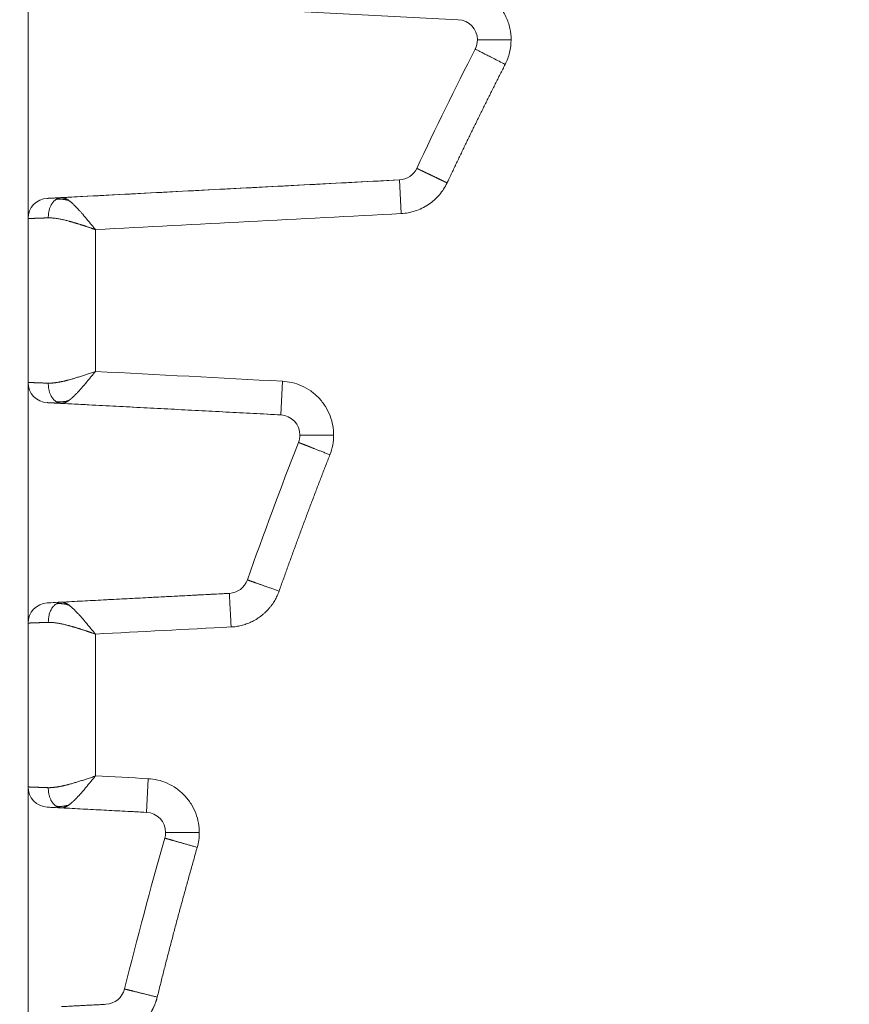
# Model space of a CAD drawing. Header units: millimetres. Extents: x 51337 to 61814, y -21781 to -12277.
# Tile 219 of 256: x 59190 to 59202, y -20698 to -20684. Entities that reach past the tile are written whole.
import ezdxf

# ---------------------------------------------------------------- set-up
doc = ezdxf.new("R2010")
doc.units = ezdxf.units.MM
doc.header["$LTSCALE"] = 0.3175
doc.layers.add('1轮廓实线层', color=7, linetype='Continuous', lineweight=18)

msp = doc.modelspace()

# ---------------------------------------------------------------- linework, layer by layer
at = {"layer": '1轮廓实线层'}
for p, q in [((59190.29339, -20683.19195), (59190.29339, -20686.76133)), ((59190.78779, -20683.50255), (59196.67742, -20683.81122)), ((59195.80549, -20686.18776), (59190.78934, -20686.45065)), ((59195.80549, -20686.18776), (59195.83166, -20686.68708)), ((59190.29339, -20686.76133), (59190.29339, -20689.19195)), ((59190.29339, -20686.76133), (59190.29339, -20689.19195)), ((59190.29339, -20689.19195), (59190.29339, -20692.76133)), ((59194.04364, -20689.67318), (59194.06981, -20689.17387)), ((59190.78779, -20689.50255), (59190.78576, -20689.50245)), ((59190.78779, -20689.50255), (59194.04364, -20689.67318)), ((59193.28031, -20692.3201), (59190.78934, -20692.45065)), ((59190.29339, -20692.76133), (59190.29339, -20695.19195)), ((59190.29339, -20692.76133), (59190.29339, -20695.19195)), ((59192.04988, -20695.5687), (59192.07605, -20695.06938)), ((59190.29339, -20695.19195), (59190.29339, -20698.76133)), ((59190.78779, -20695.50255), (59190.78576, -20695.50245)), ((59190.78779, -20695.50255), (59192.04988, -20695.5687))]:
    msp.add_line(p, q, dxfattribs=at)
for centre, radius, start, end in [((59255.29339, -20713.97664), 131, 111.4089979, 195.2952895), ((59255.29339, -20711.55409), 126, 112.9992146, 195.2952895), ((59255.29339, -20712.0386), 120, 105.6266319, 195.8396374), ((59255.29339, -20713.97664), 116, 122.4304845, 196.1062633), ((59255.29339, -20713.97664), 116, 122.4304845, 195.8396374), ((59255.29339, -20713.97664), 110.66987, 122.4304845, 205.6561683), ((59196.66172, -20684.1108), 0.3, 359.999995, 87), ((59196.66172, -20684.1108), 0.3, 0, 87), ((59196.66172, -20684.1108), 0.3, 333.006559, 359.999995), ((59196.66172, -20684.1108), 0.3, 333.006584, 0), ((59255.29339, -20713.97664), 65.5, 153.0065839, 154.7305098), ((59255.29339, -20713.97664), 65.5, 153.0065838, 154.7305098), ((59195.78979, -20685.88818), 0.3, 273, 334.730511), ((59195.78979, -20685.88818), 0.3, 273, 334.73051), ((59190.59339, -20686.76133), 0.3, 93, 180), ((59190.59339, -20689.19195), 0.3, 180, 267), ((59194.02794, -20689.97277), 0.3, 0.000035, 87), ((59194.02794, -20689.97277), 0.3, 0, 87), ((59255.29339, -20713.97664), 65.5, 158.6046986, 160.5077261), ((59255.29339, -20713.97664), 65.5, 158.6046986, 160.5077261), ((59194.02794, -20689.97277), 0.3, 338.604699, 0.000035), ((59194.02794, -20689.97277), 0.3, 338.604699, 0), ((59193.26461, -20692.02051), 0.3, 273, 340.507726), ((59193.26461, -20692.02051), 0.3, 273, 340.507726), ((59190.59339, -20692.76133), 0.3, 93, 180), ((59190.59339, -20695.19195), 0.3, 180, 267), ((59192.03418, -20695.86828), 0.3, 0.000024, 87), ((59192.03418, -20695.86828), 0.3, 0, 87), ((59255.29339, -20713.97664), 65.5, 164.0258881, 166.0523154), ((59255.29339, -20713.97664), 65.5, 164.0258881, 166.0523154), ((59192.03418, -20695.86828), 0.3, 344.025888, 0.000024), ((59192.03418, -20695.86828), 0.3, 344.025888, 0), ((59191.43342, -20698.11648), 0.3, 273.000001, 346.052315), ((59191.43342, -20698.11648), 0.3, 273, 346.052315)]:
    msp.add_arc(centre, radius, start, end, dxfattribs=at)
for points, degree, knots in [([(59197.46176, -20684.1108), (59197.46175, -20684.0556), (59197.45599, -20683.99808), (59197.43066, -20683.88215), (59197.41108, -20683.82377), (59197.35757, -20683.71117), (59197.32364, -20683.65698), (59197.24337, -20683.55784), (59197.19705, -20683.51293), (59197.14659, -20683.47449)], 3, [0, 0, 0, 0, 0.25, 0.25, 0.5, 0.5, 0.75, 0.75, 1, 1, 1, 1]), ([(59197.37453, -20684.47399), (59197.40279, -20684.41852), (59197.4249, -20684.35894), (59197.45438, -20684.23618), (59197.46175, -20684.17306), (59197.46176, -20684.1108)], 3, [0, 0, 0, 0, 0.5, 0.5, 1, 1, 1, 1]), ([(59196.92908, -20684.24695), (59196.92919, -20684.2471), (59196.93247, -20684.24872), (59196.94476, -20684.25498), (59196.95401, -20684.2597), (59196.97745, -20684.27164), (59196.99162, -20684.27886), (59197.02339, -20684.29505), (59197.04098, -20684.30401), (59197.07806, -20684.32291), (59197.09895, -20684.33355), (59197.14513, -20684.35708), (59197.17043, -20684.36998), (59197.22455, -20684.39755), (59197.25337, -20684.41224), (59197.31296, -20684.44261), (59197.34374, -20684.45829), (59197.37453, -20684.47399)], 3, [0, 0, 0, 0, 0.12138858, 0.12138858, 0.2469045, 0.2469045, 0.37242041, 0.37242041, 0.49793633, 0.49793633, 0.62345225, 0.62345225, 0.74896817, 0.74896817, 0.87448408, 0.87448408, 1, 1, 1, 1]), ([(59196.5119, -20686.2325), (59196.51015, -20686.23164), (59196.50663, -20686.22991), (59196.50132, -20686.22731), (59196.49596, -20686.22469), (59196.49055, -20686.22204), (59196.48509, -20686.21938), (59196.47958, -20686.21669), (59196.47403, -20686.21398), (59196.46844, -20686.21126), (59196.4628, -20686.20851), (59196.45712, -20686.20575), (59196.4514, -20686.20297), (59196.44564, -20686.20017), (59196.43985, -20686.19736), (59196.43402, -20686.19453), (59196.42817, -20686.19169), (59196.42228, -20686.18884), (59196.41636, -20686.18598), (59196.41042, -20686.1831), (59196.40446, -20686.18022), (59196.39847, -20686.17733), (59196.39247, -20686.17443), (59196.38645, -20686.17152), (59196.38042, -20686.16861), (59196.37437, -20686.1657), (59196.36832, -20686.16278), (59196.36226, -20686.15986), (59196.3562, -20686.15694), (59196.35013, -20686.15403), (59196.34407, -20686.15111), (59196.33801, -20686.1482), (59196.33197, -20686.1453), (59196.32593, -20686.1424), (59196.3199, -20686.1395), (59196.31389, -20686.13662), (59196.3079, -20686.13375), (59196.30194, -20686.13089), (59196.29599, -20686.12804), (59196.29008, -20686.12521), (59196.28419, -20686.12239), (59196.27834, -20686.11959), (59196.27252, -20686.11681), (59196.26675, -20686.11404), (59196.26101, -20686.1113), (59196.25532, -20686.10858), (59196.24968, -20686.10589), (59196.24409, -20686.10322), (59196.23855, -20686.10057), (59196.23307, -20686.09795), (59196.22764, -20686.09536), (59196.22228, -20686.09281), (59196.21698, -20686.09028), (59196.21174, -20686.08778), (59196.20658, -20686.08532), (59196.20148, -20686.08289), (59196.19646, -20686.0805), (59196.19149, -20686.07813), (59196.18656, -20686.07578), (59196.18165, -20686.07344), (59196.17676, -20686.07112), (59196.1719, -20686.06881), (59196.16707, -20686.06651), (59196.16227, -20686.06423), (59196.15752, -20686.06197), (59196.15281, -20686.05973), (59196.14814, -20686.05752), (59196.14354, -20686.05533), (59196.13899, -20686.05317), (59196.13452, -20686.05104), (59196.13011, -20686.04895), (59196.12578, -20686.0469), (59196.12153, -20686.04488), (59196.11738, -20686.04291), (59196.11332, -20686.04098), (59196.10936, -20686.03911), (59196.10551, -20686.03728), (59196.10177, -20686.03551), (59196.09815, -20686.0338), (59196.09467, -20686.03214), (59196.09131, -20686.03056), (59196.0881, -20686.02903), (59196.08504, -20686.02758), (59196.08213, -20686.0262), (59196.07938, -20686.0249), (59196.0768, -20686.02368), (59196.07439, -20686.02254), (59196.07216, -20686.02148), (59196.07011, -20686.02051), (59196.06826, -20686.01964), (59196.06661, -20686.01886), (59196.06516, -20686.01817), (59196.06392, -20686.01758), (59196.0629, -20686.0171), (59196.06209, -20686.01672), (59196.06151, -20686.01644), (59196.06123, -20686.01631), (59196.06114, -20686.01627), (59196.06108, -20686.01624)], 3, [0, 0, 0, 0, 0.00748139, 0.01503691, 0.02266598, 0.03036803, 0.03814244, 0.04598853, 0.05390563, 0.06189302, 0.06994995, 0.07807561, 0.0862692, 0.09452984, 0.10285666, 0.11124872, 0.11970506, 0.12822468, 0.13680656, 0.14544962, 0.15415277, 0.16291486, 0.17173473, 0.18061117, 0.18954295, 0.19852878, 0.20756737, 0.21665738, 0.22579743, 0.23498614, 0.24422205, 0.25350373, 0.26282966, 0.27219834, 0.28160823, 0.29105774, 0.30054528, 0.31006923, 0.31962795, 0.32921977, 0.338843, 0.34849594, 0.35817687, 0.36788404, 0.37761571, 0.38737009, 0.39714542, 0.4069399, 0.41675174, 0.42657912, 0.43642022, 0.44627325, 0.45613636, 0.46600775, 0.47588559, 0.48576806, 0.49565336, 0.5055488, 0.51554756, 0.5256749, 0.53593139, 0.54631754, 0.55683381, 0.56748056, 0.57825812, 0.58916671, 0.60020648, 0.61137753, 0.62267983, 0.63411328, 0.6456777, 0.65737278, 0.66919815, 0.68115331, 0.69323764, 0.70545044, 0.71779088, 0.730258, 0.74285074, 0.75556791, 0.76840817, 0.78137008, 0.79445205, 0.80765237, 0.82096917, 0.83440047, 0.84794413, 0.86159788, 0.8753593, 0.88922583, 0.90319479, 0.91726333, 0.93142848, 0.94568712, 0.96003601, 0.97447176, 0.98899085, 1, 1, 1, 1]), ([(59195.83166, -20686.68707), (59195.86568, -20686.68529), (59195.9002, -20686.68129), (59195.96935, -20686.66855), (59196.00398, -20686.6598), (59196.07237, -20686.63746), (59196.10614, -20686.62387), (59196.1718, -20686.59202), (59196.20369, -20686.57376), (59196.26468, -20686.53302), (59196.29376, -20686.51055), (59196.34834, -20686.46207), (59196.37384, -20686.43607), (59196.42068, -20686.3814), (59196.44204, -20686.35274), (59196.48031, -20686.29368), (59196.49722, -20686.26329), (59196.5119, -20686.2325)], 3, [0, 0, 0, 0, 0.125, 0.125, 0.25, 0.25, 0.375, 0.375, 0.5, 0.5, 0.625, 0.625, 0.75, 0.75, 0.875, 0.875, 1, 1, 1, 1]), ([(59191.29339, -20686.92492), (59191.29037, -20686.92132), (59191.28433, -20686.91412), (59191.27527, -20686.90331), (59191.26622, -20686.8925), (59191.25718, -20686.88169), (59191.24815, -20686.87089), (59191.23913, -20686.86008), (59191.23012, -20686.84928), (59191.22114, -20686.83848), (59191.21218, -20686.8277), (59191.20324, -20686.81692), (59191.19433, -20686.80616), (59191.18546, -20686.7954), (59191.17661, -20686.78467), (59191.1678, -20686.77396), (59191.15904, -20686.76326), (59191.15031, -20686.7526), (59191.14098, -20686.74112), (59191.12904, -20686.72671), (59191.11259, -20686.70729), (59191.09053, -20686.68174), (59191.06294, -20686.65063), (59191.02997, -20686.61475), (59191.00265, -20686.58638), (59190.98244, -20686.56633), (59190.97078, -20686.55505), (59190.95918, -20686.54415), (59190.94766, -20686.53366), (59190.93622, -20686.52362), (59190.92486, -20686.51407), (59190.91359, -20686.50504), (59190.90242, -20686.49657), (59190.89135, -20686.4887), (59190.8804, -20686.48147), (59190.86956, -20686.4749), (59190.85884, -20686.46904), (59190.84825, -20686.46391), (59190.83779, -20686.45956), (59190.82746, -20686.45601), (59190.81729, -20686.4533), (59190.80726, -20686.45148), (59190.79737, -20686.45051), (59190.791, -20686.45066), (59190.78779, -20686.45073)], 3, [0, 0, 0, 0, 0.01526771, 0.03054237, 0.0458256, 0.06111908, 0.07642451, 0.09174366, 0.10707835, 0.12243044, 0.13780203, 0.15319539, 0.16861289, 0.18405698, 0.19953018, 0.21503506, 0.23057429, 0.2461505, 0.26176564, 0.28104107, 0.31046889, 0.35014983, 0.40024958, 0.46115316, 0.53353676, 0.55641564, 0.57943353, 0.60259569, 0.62590559, 0.6493631, 0.67297008, 0.69673108, 0.72065346, 0.74474781, 0.76902923, 0.79351629, 0.8182305, 0.84319635, 0.86844125, 0.89399532, 0.91989131, 0.9461648, 0.97285407, 1, 1, 1, 1]), ([(59190.59353, -20686.75032), (59190.58963, -20686.75046), (59190.58184, -20686.75075), (59190.5704, -20686.75117), (59190.55917, -20686.75158), (59190.54816, -20686.75198), (59190.53738, -20686.75237), (59190.52681, -20686.75276), (59190.51648, -20686.75314), (59190.50636, -20686.7535), (59190.49648, -20686.75386), (59190.48683, -20686.75422), (59190.4774, -20686.75456), (59190.46821, -20686.75489), (59190.45925, -20686.75522), (59190.45053, -20686.75554), (59190.44203, -20686.75585), (59190.43378, -20686.75615), (59190.42576, -20686.75644), (59190.41797, -20686.75672), (59190.41042, -20686.757), (59190.40311, -20686.75726), (59190.39604, -20686.75752), (59190.3892, -20686.75777), (59190.38261, -20686.75801), (59190.37625, -20686.75825), (59190.37013, -20686.75847), (59190.36424, -20686.75869), (59190.3586, -20686.75889), (59190.3532, -20686.75909), (59190.34803, -20686.75928), (59190.3431, -20686.75947), (59190.33841, -20686.75964), (59190.33395, -20686.7598), (59190.32973, -20686.75996), (59190.32575, -20686.76011), (59190.322, -20686.76025), (59190.31849, -20686.76038), (59190.31521, -20686.7605), (59190.31216, -20686.76062), (59190.30935, -20686.76072), (59190.30677, -20686.76082), (59190.30442, -20686.76091), (59190.3023, -20686.76099), (59190.30041, -20686.76106), (59190.29874, -20686.76113), (59190.2973, -20686.76118), (59190.29609, -20686.76123), (59190.2951, -20686.76126), (59190.29433, -20686.76129), (59190.29379, -20686.76132), (59190.29354, -20686.76133), (59190.29344, -20686.76133), (59190.29338, -20686.76133)], 3, [0, 0, 0, 0, 0.02079045, 0.04153715, 0.06224009, 0.08289928, 0.10351473, 0.12408644, 0.14461441, 0.16509865, 0.18553916, 0.20593596, 0.22628903, 0.2465984, 0.26686405, 0.287086, 0.30726426, 0.32739882, 0.34748969, 0.36753688, 0.38754039, 0.40750022, 0.42741639, 0.44728889, 0.46711773, 0.48690292, 0.50664446, 0.52634236, 0.54599662, 0.56560724, 0.58517424, 0.60469761, 0.62417737, 0.64361351, 0.66300605, 0.68235498, 0.70166032, 0.72092207, 0.74014023, 0.75931482, 0.77844583, 0.79753327, 0.81657715, 0.83557747, 0.85453424, 0.87344747, 0.89231715, 0.91114331, 0.92992593, 0.94866504, 0.96736062, 0.9860127, 1, 1, 1, 1]), ([(59191.29339, -20686.92492), (59191.28843, -20686.92315), (59191.27856, -20686.91961), (59191.26376, -20686.91437), (59191.24903, -20686.90919), (59191.23436, -20686.90409), (59191.21976, -20686.89905), (59191.20524, -20686.89409), (59191.19079, -20686.88919), (59191.17642, -20686.88436), (59191.16212, -20686.8796), (59191.14792, -20686.87492), (59191.1338, -20686.8703), (59191.11976, -20686.86575), (59191.10582, -20686.86127), (59191.09197, -20686.85686), (59191.07822, -20686.85251), (59191.06457, -20686.84824), (59191.05101, -20686.84404), (59191.03756, -20686.83991), (59191.02421, -20686.83584), (59191.01097, -20686.83185), (59190.99783, -20686.82792), (59190.98481, -20686.82407), (59190.97189, -20686.82028), (59190.95909, -20686.81656), (59190.94641, -20686.81291), (59190.93384, -20686.80934), (59190.92139, -20686.80583), (59190.90905, -20686.80239), (59190.89182, -20686.79762), (59190.86986, -20686.79175), (59190.8434, -20686.78512), (59190.81753, -20686.77906), (59190.79227, -20686.77358), (59190.76761, -20686.76868), (59190.74359, -20686.76435), (59190.72019, -20686.7606), (59190.69744, -20686.75743), (59190.67534, -20686.75483), (59190.65389, -20686.75281), (59190.6331, -20686.75138), (59190.61295, -20686.75048), (59190.59998, -20686.75037), (59190.59353, -20686.75032)], 3, [0, 0, 0, 0, 0.01975926, 0.03942234, 0.05898941, 0.07846064, 0.09783622, 0.11711631, 0.13630111, 0.1553908, 0.17438556, 0.19328559, 0.21209108, 0.23080222, 0.24941922, 0.26794228, 0.2863716, 0.30470739, 0.32294987, 0.34109924, 0.35915573, 0.37711956, 0.39499095, 0.41277013, 0.43045735, 0.44805282, 0.46555679, 0.4829695, 0.50029121, 0.51752216, 0.53466261, 0.57285755, 0.61060887, 0.64792749, 0.68482471, 0.72131223, 0.75740215, 0.79310694, 0.82843954, 0.86341324, 0.89804178, 0.93233932, 0.9663204, 1, 1, 1, 1]), ([(59190.59353, -20689.20296), (59190.59701, -20689.20295), (59190.60397, -20689.20292), (59190.61464, -20689.20266), (59190.62548, -20689.20224), (59190.63652, -20689.20165), (59190.64776, -20689.20089), (59190.65919, -20689.19996), (59190.67081, -20689.19886), (59190.68263, -20689.19759), (59190.69463, -20689.19615), (59190.70683, -20689.19455), (59190.71922, -20689.19277), (59190.73179, -20689.19083), (59190.74455, -20689.18871), (59190.7575, -20689.18643), (59190.77063, -20689.18398), (59190.78395, -20689.18135), (59190.79745, -20689.17856), (59190.81112, -20689.1756), (59190.82498, -20689.17247), (59190.83901, -20689.16917), (59190.85321, -20689.1657), (59190.86759, -20689.16206), (59190.88213, -20689.15826), (59190.90032, -20689.15333), (59190.92231, -20689.14722), (59190.94825, -20689.13987), (59190.97468, -20689.13221), (59191.00161, -20689.12426), (59191.029, -20689.11601), (59191.05684, -20689.10746), (59191.08512, -20689.09862), (59191.11382, -20689.08947), (59191.14291, -20689.08003), (59191.17238, -20689.07029), (59191.20219, -20689.06026), (59191.23234, -20689.04992), (59191.26279, -20689.0393), (59191.28315, -20689.03202), (59191.29339, -20689.02836)], 3, [0, 0, 0, 0, 0.01820512, 0.03649684, 0.05487758, 0.07334972, 0.09191562, 0.1105776, 0.12933793, 0.14819888, 0.16716264, 0.18623139, 0.20540727, 0.22469239, 0.24408882, 0.26359858, 0.28322367, 0.30296607, 0.32282768, 0.34281042, 0.36291613, 0.38314664, 0.40350375, 0.42398921, 0.44460475, 0.46535206, 0.50094825, 0.53693522, 0.57331519, 0.61009031, 0.64726264, 0.6848342, 0.72280693, 0.76118271, 0.79996338, 0.8391507, 0.87874638, 0.9187521, 0.95916945, 1, 1, 1, 1]), ([(59190.9783, -20689.39079), (59190.97992, -20689.38924), (59190.98339, -20689.38588), (59190.98873, -20689.38066), (59190.99812, -20689.37139), (59191.01136, -20689.35799), (59191.02854, -20689.34006), (59191.0458, -20689.32158), (59191.06312, -20689.30258), (59191.08051, -20689.28309), (59191.09798, -20689.26313), (59191.1155, -20689.24275), (59191.13309, -20689.222), (59191.15074, -20689.20094), (59191.16844, -20689.17964), (59191.18618, -20689.15816), (59191.20397, -20689.13654), (59191.22179, -20689.11485), (59191.23964, -20689.09314), (59191.25752, -20689.07145), (59191.27542, -20689.04985), (59191.2874, -20689.03551), (59191.29339, -20689.02836)], 3, [0, 0, 0, 0, 0.01682143, 0.03601421, 0.05514879, 0.11318667, 0.17075137, 0.22785511, 0.28456306, 0.34094761, 0.39707679, 0.45299229, 0.50869728, 0.56418766, 0.619456, 0.67449988, 0.72932122, 0.78391993, 0.83829383, 0.89243691, 0.94634148, 1, 1, 1, 1]), ([(59190.29338, -20689.19195), (59190.29345, -20689.19196), (59190.29355, -20689.19196), (59190.29388, -20689.19197), (59190.29455, -20689.192), (59190.29549, -20689.19203), (59190.29671, -20689.19208), (59190.29821, -20689.19214), (59190.29998, -20689.19221), (59190.30203, -20689.19228), (59190.30436, -20689.19237), (59190.30698, -20689.19247), (59190.30988, -20689.19258), (59190.31306, -20689.1927), (59190.31653, -20689.19283), (59190.32028, -20689.19297), (59190.32433, -20689.19312), (59190.32866, -20689.19328), (59190.33328, -20689.19345), (59190.3382, -20689.19364), (59190.3434, -20689.19383), (59190.3489, -20689.19403), (59190.35469, -20689.19425), (59190.36077, -20689.19447), (59190.36715, -20689.1947), (59190.37382, -20689.19495), (59190.38078, -20689.1952), (59190.38803, -20689.19547), (59190.39558, -20689.19574), (59190.40342, -20689.19603), (59190.41155, -20689.19633), (59190.41997, -20689.19663), (59190.42869, -20689.19695), (59190.43769, -20689.19728), (59190.44698, -20689.19762), (59190.45657, -20689.19797), (59190.46643, -20689.19833), (59190.47659, -20689.1987), (59190.48703, -20689.19908), (59190.49775, -20689.19947), (59190.50876, -20689.19987), (59190.52004, -20689.20028), (59190.5316, -20689.2007), (59190.54344, -20689.20113), (59190.55555, -20689.20157), (59190.56794, -20689.20203), (59190.58057, -20689.20249), (59190.58921, -20689.20281), (59190.59353, -20689.20296)], 3, [0, 0, 0, 0, 0.01613645, 0.0368212, 0.05755942, 0.07835114, 0.09919634, 0.12009505, 0.14104726, 0.16205299, 0.18311225, 0.20422504, 0.22539137, 0.24661125, 0.26788469, 0.28921169, 0.31059226, 0.33202641, 0.35351415, 0.37505548, 0.39665041, 0.41829894, 0.4400011, 0.46175688, 0.48356628, 0.50542932, 0.52734601, 0.54931635, 0.57134034, 0.593418, 0.61554933, 0.63773434, 0.65997303, 0.68226542, 0.7046115, 0.72701129, 0.74946478, 0.771972, 0.79453294, 0.81714761, 0.83981601, 0.86253816, 0.88531406, 0.90814371, 0.93102713, 0.95396431, 0.97695526, 1, 1, 1, 1]), ([(59194.82803, -20689.97277), (59194.82803, -20689.92688), (59194.82405, -20689.87938), (59194.80678, -20689.78326), (59194.79347, -20689.73465), (59194.75689, -20689.63909), (59194.73363, -20689.59214), (59194.67762, -20689.50291), (59194.6449, -20689.46065), (59194.57165, -20689.38347), (59194.53115, -20689.34858), (59194.44497, -20689.288), (59194.39931, -20689.26232), (59194.30578, -20689.22081), (59194.25794, -20689.20498), (59194.16287, -20689.18272), (59194.11564, -20689.17627), (59194.06981, -20689.17387)], 3, [0, 0, 0, 0, 0.125, 0.125, 0.25, 0.25, 0.375, 0.375, 0.5, 0.5, 0.625, 0.625, 0.75, 0.75, 0.875, 0.875, 1, 1, 1, 1]), ([(59190.78779, -20689.50255), (59190.68888, -20689.49737), (59190.57816, -20689.49157), (59190.57773, -20689.49154)], 2, [0, 0, 0, 0.5026637, 1, 1, 1]), ([(59190.78779, -20689.50255), (59190.7893, -20689.50261), (59190.7923, -20689.50272), (59190.7969, -20689.50262), (59190.80153, -20689.50231), (59190.8062, -20689.50178), (59190.81091, -20689.50105), (59190.81566, -20689.50012), (59190.82045, -20689.49898), (59190.82527, -20689.49765), (59190.83013, -20689.49612), (59190.83502, -20689.49441), (59190.83995, -20689.49251), (59190.84491, -20689.49043), (59190.8499, -20689.48818), (59190.85493, -20689.48575), (59190.85998, -20689.48316), (59190.86507, -20689.4804), (59190.87019, -20689.47748), (59190.87533, -20689.4744), (59190.88051, -20689.47118), (59190.88571, -20689.4678), (59190.89094, -20689.46428), (59190.89619, -20689.46061), (59190.90147, -20689.45681), (59190.90677, -20689.45288), (59190.9121, -20689.44882), (59190.91745, -20689.44463), (59190.92282, -20689.44032), (59190.92822, -20689.4359), (59190.93363, -20689.43136), (59190.93906, -20689.42671), (59190.94452, -20689.42196), (59190.94999, -20689.41711), (59190.95548, -20689.41216), (59190.96098, -20689.40712), (59190.9665, -20689.402), (59190.97204, -20689.39678), (59190.97598, -20689.39302), (59190.97807, -20689.39102), (59190.9783, -20689.39079)], 3, [0, 0, 0, 0, 0.02991923, 0.05958057, 0.08899463, 0.11817172, 0.14712191, 0.17585492, 0.20438022, 0.23270692, 0.26084383, 0.28879945, 0.3165819, 0.34419901, 0.37165831, 0.39896706, 0.42613217, 0.45316023, 0.48005746, 0.50682976, 0.53348266, 0.56002138, 0.58645076, 0.61277533, 0.63899927, 0.66512628, 0.69115936, 0.71710108, 0.7429537, 0.76871911, 0.7943989, 0.81999432, 0.84550633, 0.87093557, 0.89628239, 0.92154687, 0.94672893, 0.97182966, 0.99685082, 1, 1, 1, 1]), ([(59194.77281, -20690.26461), (59194.79088, -20690.21853), (59194.8048, -20690.17036), (59194.82337, -20690.07222), (59194.82802, -20690.02228), (59194.82803, -20689.97277)], 3, [0, 0, 0, 0, 0.5, 0.5, 1, 1, 1, 1]), ([(59190.78779, -20692.45073), (59190.77566, -20692.45137), (59190.75069, -20692.45571), (59190.71291, -20692.47299), (59190.67706, -20692.50165), (59190.64559, -20692.54098), (59190.62059, -20692.58886), (59190.59762, -20692.65986), (59190.59261, -20692.71573), (59190.59353, -20692.75032)], 3, [0, 0, 0, 0, 0.12509682, 0.25020614, 0.37531547, 0.5004248, 0.62553413, 0.75064346, 1, 1, 1, 1]), ([(59191.29339, -20692.92492), (59191.29037, -20692.92132), (59191.28433, -20692.91412), (59191.27527, -20692.90331), (59191.26622, -20692.8925), (59191.25718, -20692.88169), (59191.24815, -20692.87089), (59191.23913, -20692.86008), (59191.23012, -20692.84928), (59191.22114, -20692.83848), (59191.21218, -20692.8277), (59191.20324, -20692.81692), (59191.19433, -20692.80616), (59191.18546, -20692.7954), (59191.17661, -20692.78467), (59191.1678, -20692.77396), (59191.15904, -20692.76326), (59191.15031, -20692.7526), (59191.14098, -20692.74112), (59191.12904, -20692.72671), (59191.11259, -20692.70729), (59191.09053, -20692.68174), (59191.06294, -20692.65063), (59191.02997, -20692.61475), (59191.00265, -20692.58638), (59190.98244, -20692.56633), (59190.97078, -20692.55505), (59190.95918, -20692.54415), (59190.94766, -20692.53366), (59190.93622, -20692.52362), (59190.92486, -20692.51407), (59190.91359, -20692.50504), (59190.90242, -20692.49657), (59190.89135, -20692.4887), (59190.8804, -20692.48147), (59190.86956, -20692.4749), (59190.85884, -20692.46904), (59190.84825, -20692.46391), (59190.83779, -20692.45956), (59190.82746, -20692.45601), (59190.81729, -20692.4533), (59190.80726, -20692.45148), (59190.79737, -20692.45051), (59190.791, -20692.45066), (59190.78779, -20692.45073)], 3, [0, 0, 0, 0, 0.01526771, 0.03054237, 0.0458256, 0.06111908, 0.07642451, 0.09174366, 0.10707835, 0.12243044, 0.13780203, 0.15319539, 0.16861289, 0.18405698, 0.19953018, 0.21503506, 0.23057429, 0.2461505, 0.26176564, 0.28104106, 0.31046887, 0.35014981, 0.40024956, 0.46115315, 0.53353676, 0.55641564, 0.57943353, 0.60259569, 0.6259056, 0.64936311, 0.67297009, 0.69673109, 0.72065347, 0.74474782, 0.76902924, 0.7935163, 0.81823051, 0.84319636, 0.86844126, 0.89399533, 0.91989132, 0.9461648, 0.97285408, 1, 1, 1, 1]), ([(59193.30648, -20692.81942), (59193.30477, -20692.78674), (59193.30306, -20692.75406), (59193.2997, -20692.68995), (59193.29805, -20692.65853), (59193.29489, -20692.59815), (59193.29337, -20692.56919), (59193.29052, -20692.51484), (59193.28919, -20692.48946), (59193.28677, -20692.44324), (59193.28568, -20692.42241), (59193.28377, -20692.3861), (59193.28296, -20692.37062), (59193.28165, -20692.34561), (59193.28115, -20692.33607), (59193.28049, -20692.32337), (59193.28031, -20692.32005), (59193.28032, -20692.32015)], 3, [0, 0, 0, 0, 0.12512807, 0.12512807, 0.25025614, 0.25025614, 0.37538422, 0.37538422, 0.50051229, 0.50051229, 0.62564036, 0.62564036, 0.75076843, 0.75076843, 0.8758965, 0.8758965, 1, 1, 1, 1]), ([(59190.59353, -20692.75032), (59190.58963, -20692.75046), (59190.58184, -20692.75075), (59190.5704, -20692.75117), (59190.55917, -20692.75158), (59190.54816, -20692.75198), (59190.53738, -20692.75237), (59190.52681, -20692.75276), (59190.51648, -20692.75314), (59190.50636, -20692.7535), (59190.49648, -20692.75386), (59190.48683, -20692.75422), (59190.4774, -20692.75456), (59190.46821, -20692.75489), (59190.45925, -20692.75522), (59190.45053, -20692.75554), (59190.44203, -20692.75585), (59190.43378, -20692.75615), (59190.42576, -20692.75644), (59190.41797, -20692.75672), (59190.41042, -20692.757), (59190.40311, -20692.75726), (59190.39604, -20692.75752), (59190.3892, -20692.75777), (59190.38261, -20692.75801), (59190.37625, -20692.75825), (59190.37013, -20692.75847), (59190.36424, -20692.75869), (59190.3586, -20692.75889), (59190.3532, -20692.75909), (59190.34803, -20692.75928), (59190.3431, -20692.75947), (59190.33841, -20692.75964), (59190.33395, -20692.7598), (59190.32973, -20692.75996), (59190.32575, -20692.76011), (59190.322, -20692.76025), (59190.31849, -20692.76038), (59190.31521, -20692.7605), (59190.31216, -20692.76062), (59190.30935, -20692.76072), (59190.30677, -20692.76082), (59190.30442, -20692.76091), (59190.3023, -20692.76099), (59190.30041, -20692.76106), (59190.29874, -20692.76113), (59190.2973, -20692.76118), (59190.29609, -20692.76123), (59190.2951, -20692.76126), (59190.29433, -20692.76129), (59190.29379, -20692.76132), (59190.29354, -20692.76133), (59190.29344, -20692.76133), (59190.29338, -20692.76133)], 3, [0, 0, 0, 0, 0.02079045, 0.04153715, 0.06224009, 0.08289928, 0.10351473, 0.12408644, 0.14461441, 0.16509865, 0.18553916, 0.20593596, 0.22628903, 0.2465984, 0.26686405, 0.287086, 0.30726426, 0.32739882, 0.34748969, 0.36753688, 0.38754039, 0.40750022, 0.42741639, 0.44728889, 0.46711773, 0.48690292, 0.50664446, 0.52634236, 0.54599662, 0.56560724, 0.58517424, 0.60469761, 0.62417737, 0.64361351, 0.66300605, 0.68235498, 0.70166032, 0.72092207, 0.74014023, 0.75931482, 0.77844583, 0.79753327, 0.81657715, 0.83557747, 0.85453424, 0.87344747, 0.89231715, 0.91114331, 0.92992593, 0.94866504, 0.96736062, 0.9860127, 1, 1, 1, 1]), ([(59191.29339, -20692.92492), (59191.28843, -20692.92315), (59191.27856, -20692.91961), (59191.26376, -20692.91437), (59191.24903, -20692.90919), (59191.23436, -20692.90409), (59191.21976, -20692.89905), (59191.20524, -20692.89409), (59191.19079, -20692.88919), (59191.17642, -20692.88436), (59191.16212, -20692.8796), (59191.14792, -20692.87492), (59191.1338, -20692.8703), (59191.11976, -20692.86575), (59191.10582, -20692.86127), (59191.09197, -20692.85686), (59191.07822, -20692.85251), (59191.06457, -20692.84824), (59191.05101, -20692.84404), (59191.03756, -20692.83991), (59191.02421, -20692.83584), (59191.01097, -20692.83185), (59190.99783, -20692.82792), (59190.98481, -20692.82407), (59190.97189, -20692.82028), (59190.95909, -20692.81656), (59190.94641, -20692.81291), (59190.93384, -20692.80934), (59190.92139, -20692.80583), (59190.90905, -20692.80239), (59190.89182, -20692.79762), (59190.86986, -20692.79175), (59190.8434, -20692.78512), (59190.81753, -20692.77906), (59190.79227, -20692.77358), (59190.76761, -20692.76868), (59190.74359, -20692.76435), (59190.72019, -20692.7606), (59190.69744, -20692.75743), (59190.67534, -20692.75483), (59190.65389, -20692.75281), (59190.6331, -20692.75138), (59190.61295, -20692.75048), (59190.59998, -20692.75037), (59190.59353, -20692.75032)], 3, [0, 0, 0, 0, 0.01975926, 0.03942234, 0.05898941, 0.07846064, 0.09783622, 0.11711631, 0.13630111, 0.1553908, 0.17438556, 0.19328559, 0.21209108, 0.23080222, 0.24941922, 0.26794228, 0.2863716, 0.30470739, 0.32294987, 0.34109924, 0.35915573, 0.37711956, 0.39499095, 0.41277013, 0.43045735, 0.44805282, 0.46555679, 0.4829695, 0.50029121, 0.51752216, 0.53466261, 0.57285755, 0.61060887, 0.64792749, 0.68482471, 0.72131223, 0.75740214, 0.79310694, 0.82843954, 0.86341324, 0.89804178, 0.93233932, 0.9663204, 1, 1, 1, 1]), ([(59190.59353, -20695.20296), (59190.59701, -20695.20295), (59190.60397, -20695.20292), (59190.61464, -20695.20266), (59190.62548, -20695.20224), (59190.63652, -20695.20165), (59190.64776, -20695.20089), (59190.65919, -20695.19996), (59190.67081, -20695.19886), (59190.68263, -20695.19759), (59190.69463, -20695.19615), (59190.70683, -20695.19455), (59190.71922, -20695.19277), (59190.73179, -20695.19083), (59190.74455, -20695.18871), (59190.7575, -20695.18643), (59190.77063, -20695.18398), (59190.78395, -20695.18135), (59190.79745, -20695.17856), (59190.81112, -20695.1756), (59190.82498, -20695.17247), (59190.83901, -20695.16917), (59190.85321, -20695.1657), (59190.86759, -20695.16206), (59190.88213, -20695.15826), (59190.90032, -20695.15333), (59190.92231, -20695.14722), (59190.94825, -20695.13987), (59190.97468, -20695.13221), (59191.00161, -20695.12426), (59191.029, -20695.11601), (59191.05684, -20695.10746), (59191.08512, -20695.09862), (59191.11382, -20695.08947), (59191.14291, -20695.08003), (59191.17238, -20695.07029), (59191.20219, -20695.06026), (59191.23234, -20695.04992), (59191.26279, -20695.0393), (59191.28315, -20695.03202), (59191.29339, -20695.02836)], 3, [0, 0, 0, 0, 0.01820512, 0.03649684, 0.05487758, 0.07334972, 0.09191562, 0.1105776, 0.12933793, 0.14819888, 0.16716264, 0.18623139, 0.20540727, 0.22469239, 0.24408882, 0.26359858, 0.28322367, 0.30296607, 0.32282768, 0.34281042, 0.36291613, 0.38314664, 0.40350375, 0.42398921, 0.44460475, 0.46535206, 0.50094825, 0.53693522, 0.57331519, 0.61009031, 0.64726264, 0.6848342, 0.72280693, 0.76118271, 0.79996338, 0.8391507, 0.87874638, 0.9187521, 0.95916945, 1, 1, 1, 1]), ([(59190.9783, -20695.39079), (59190.97992, -20695.38924), (59190.98339, -20695.38588), (59190.98873, -20695.38066), (59190.99812, -20695.37139), (59191.01136, -20695.35799), (59191.02854, -20695.34006), (59191.0458, -20695.32158), (59191.06312, -20695.30258), (59191.08051, -20695.28309), (59191.09798, -20695.26313), (59191.1155, -20695.24275), (59191.13309, -20695.222), (59191.15074, -20695.20094), (59191.16844, -20695.17964), (59191.18618, -20695.15816), (59191.20397, -20695.13654), (59191.22179, -20695.11485), (59191.23964, -20695.09314), (59191.25752, -20695.07145), (59191.27542, -20695.04985), (59191.2874, -20695.03551), (59191.29339, -20695.02836)], 3, [0, 0, 0, 0, 0.01682143, 0.03601421, 0.05514879, 0.11318667, 0.17075137, 0.22785511, 0.28456306, 0.34094761, 0.39707679, 0.45299229, 0.50869728, 0.56418766, 0.619456, 0.67449988, 0.72932122, 0.78391993, 0.83829383, 0.89243691, 0.94634148, 1, 1, 1, 1]), ([(59192.83431, -20695.86828), (59192.8343, -20695.82239), (59192.83033, -20695.77488), (59192.81305, -20695.67876), (59192.79974, -20695.63015), (59192.76316, -20695.53458), (59192.73989, -20695.48764), (59192.68388, -20695.39841), (59192.65115, -20695.35614), (59192.5779, -20695.27897), (59192.5374, -20695.24408), (59192.45121, -20695.1835), (59192.40554, -20695.15782), (59192.31202, -20695.11631), (59192.26418, -20695.10048), (59192.1691, -20695.07822), (59192.12187, -20695.07178), (59192.07605, -20695.06938)], 3, [0, 0, 0, 0, 0.125, 0.125, 0.25, 0.25, 0.375, 0.375, 0.5, 0.5, 0.625, 0.625, 0.75, 0.75, 0.875, 0.875, 1, 1, 1, 1]), ([(59190.29338, -20695.19195), (59190.29345, -20695.19196), (59190.29355, -20695.19196), (59190.29388, -20695.19197), (59190.29455, -20695.192), (59190.29549, -20695.19203), (59190.29671, -20695.19208), (59190.29821, -20695.19214), (59190.29998, -20695.19221), (59190.30203, -20695.19228), (59190.30436, -20695.19237), (59190.30698, -20695.19247), (59190.30988, -20695.19258), (59190.31306, -20695.1927), (59190.31653, -20695.19283), (59190.32028, -20695.19297), (59190.32433, -20695.19312), (59190.32866, -20695.19328), (59190.33328, -20695.19345), (59190.3382, -20695.19364), (59190.3434, -20695.19383), (59190.3489, -20695.19403), (59190.35469, -20695.19425), (59190.36077, -20695.19447), (59190.36715, -20695.1947), (59190.37382, -20695.19495), (59190.38078, -20695.1952), (59190.38803, -20695.19547), (59190.39558, -20695.19574), (59190.40342, -20695.19603), (59190.41155, -20695.19633), (59190.41997, -20695.19663), (59190.42869, -20695.19695), (59190.43769, -20695.19728), (59190.44698, -20695.19762), (59190.45657, -20695.19797), (59190.46643, -20695.19833), (59190.47659, -20695.1987), (59190.48703, -20695.19908), (59190.49775, -20695.19947), (59190.50876, -20695.19987), (59190.52004, -20695.20028), (59190.5316, -20695.2007), (59190.54344, -20695.20113), (59190.55555, -20695.20157), (59190.56794, -20695.20203), (59190.58057, -20695.20249), (59190.58921, -20695.20281), (59190.59353, -20695.20296)], 3, [0, 0, 0, 0, 0.01613645, 0.0368212, 0.05755942, 0.07835114, 0.09919634, 0.12009505, 0.14104726, 0.16205299, 0.18311225, 0.20422504, 0.22539137, 0.24661125, 0.26788469, 0.28921169, 0.31059226, 0.33202641, 0.35351415, 0.37505548, 0.39665041, 0.41829894, 0.4400011, 0.46175688, 0.48356628, 0.50542932, 0.52734601, 0.54931635, 0.57134034, 0.593418, 0.61554933, 0.63773434, 0.65997303, 0.68226542, 0.7046115, 0.72701129, 0.74946478, 0.771972, 0.79453294, 0.81714761, 0.83981601, 0.86253816, 0.88531406, 0.90814371, 0.93102713, 0.95396431, 0.97695526, 1, 1, 1, 1]), ([(59190.78779, -20695.50255), (59190.7893, -20695.50261), (59190.7923, -20695.50272), (59190.7969, -20695.50262), (59190.80153, -20695.50231), (59190.8062, -20695.50178), (59190.81091, -20695.50105), (59190.81566, -20695.50012), (59190.82045, -20695.49898), (59190.82527, -20695.49765), (59190.83013, -20695.49612), (59190.83502, -20695.49441), (59190.83995, -20695.49251), (59190.84491, -20695.49043), (59190.8499, -20695.48818), (59190.85493, -20695.48575), (59190.85998, -20695.48316), (59190.86507, -20695.4804), (59190.87019, -20695.47748), (59190.87533, -20695.4744), (59190.88051, -20695.47118), (59190.88571, -20695.4678), (59190.89094, -20695.46428), (59190.89619, -20695.46061), (59190.90147, -20695.45681), (59190.90677, -20695.45288), (59190.9121, -20695.44882), (59190.91745, -20695.44463), (59190.92282, -20695.44032), (59190.92822, -20695.4359), (59190.93363, -20695.43136), (59190.93906, -20695.42671), (59190.94452, -20695.42196), (59190.94999, -20695.41711), (59190.95548, -20695.41216), (59190.96098, -20695.40712), (59190.9665, -20695.402), (59190.97204, -20695.39678), (59190.97598, -20695.39302), (59190.97807, -20695.39102), (59190.9783, -20695.39079)], 3, [0, 0, 0, 0, 0.02991923, 0.05958057, 0.08899462, 0.11817172, 0.1471219, 0.17585492, 0.20438021, 0.23270691, 0.26084383, 0.28879944, 0.3165819, 0.344199, 0.3716583, 0.39896705, 0.42613216, 0.45316022, 0.48005745, 0.50682975, 0.53348266, 0.56002137, 0.58645075, 0.61277532, 0.63899926, 0.66512627, 0.69115935, 0.71710108, 0.74295369, 0.76871911, 0.7943989, 0.81999432, 0.84550632, 0.87093556, 0.89628239, 0.92154687, 0.94672892, 0.97182965, 0.99685082, 1, 1, 1, 1]), ([(59192.80329, -20696.08845), (59192.8135, -20696.05283), (59192.82129, -20696.01633), (59192.83168, -20695.94258), (59192.83429, -20695.90535), (59192.83431, -20695.86828)], 3, [0, 0, 0, 0, 0.5, 0.5, 1, 1, 1, 1]), ([(59191.47237, -20698.91618), (59191.47874, -20698.916), (59191.49228, -20698.9156), (59191.51374, -20698.91407), (59191.53755, -20698.91161), (59191.5637, -20698.90792), (59191.59217, -20698.90278), (59191.6229, -20698.89592), (59191.65581, -20698.88704), (59191.69077, -20698.87583), (59191.75477, -20698.85174), (59191.83041, -20698.81369), (59191.89986, -20698.76636), (59191.94143, -20698.73311), (59191.97127, -20698.70758), (59192.0021, -20698.67848), (59192.03761, -20698.64123), (59192.07035, -20698.60174), (59192.09483, -20698.56777), (59192.1089, -20698.54651), (59192.11757, -20698.53231), (59192.12527, -20698.51924), (59192.13273, -20698.50602), (59192.13994, -20698.49265), (59192.1469, -20698.47915), (59192.15361, -20698.46552), (59192.16006, -20698.45177), (59192.16625, -20698.43791), (59192.17218, -20698.42394), (59192.17785, -20698.40987), (59192.18324, -20698.39571), (59192.18836, -20698.38148), (59192.19322, -20698.36716), (59192.19779, -20698.35278), (59192.20209, -20698.33835), (59192.20613, -20698.32386), (59192.2086, -20698.31416), (59192.20983, -20698.30931)], 3, [0, 0, 0, 0, 0.01869412, 0.03970492, 0.06308059, 0.0888693, 0.11711778, 0.14786957, 0.18116292, 0.21702834, 0.25548587, 0.38160911, 0.46401916, 0.50147995, 0.53768384, 0.57912386, 0.62571866, 0.68852151, 0.72931743, 0.74845232, 0.7632655, 0.77809145, 0.79292719, 0.80776977, 0.82261622, 0.83746354, 0.85230878, 0.86714895, 0.88198111, 0.89680231, 0.9116096, 0.92640008, 0.94117085, 0.95591905, 0.97064184, 0.98533642, 1, 1, 1, 1])]:
    msp.add_open_spline(points, degree=degree, knots=knots, dxfattribs=at)
for points, weights, knots in [([(59197.46176, -20684.1108), (59197.4617, -20684.1108), (59197.46165, -20684.1108), (59197.32359, -20684.1108), (59197.20048, -20684.1108), (59197.10817, -20684.1108), (59197.01677, -20684.1108), (59196.96263, -20684.1108), (59196.96178, -20684.1108)], [0.848316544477, 0.848316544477, 0.848316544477, 0.849029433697, 0.898381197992, 0.996371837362, 0.899248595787, 0.849906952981, 0.848346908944], [0, 0, 0, 0, 0.00002207, 0.00002207, 0.50223379, 0.50223379, 0.50223379, 1, 1, 1, 1]), ([(59196.5119, -20686.2325), (59196.51235, -20686.23156), (59196.51279, -20686.23062), (59196.79152, -20685.64015), (59197.07864, -20685.05488), (59197.37453, -20684.47399)], [0.851405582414, 0.851405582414, 0.851405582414, 0.851341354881, 0.85134135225, 0.85140557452], [0, 0, 0, 0, 0.00159449, 0.00159449, 1, 1, 1, 1]), ([(59194.77281, -20690.26461), (59194.6442, -20690.21422), (59194.52957, -20690.16931), (59194.44362, -20690.13564), (59194.35819, -20690.10217), (59194.30775, -20690.0824), (59194.30732, -20690.08223)], [0.851405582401, 0.852121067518, 0.901652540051, 1, 0.90218434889, 0.852658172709, 0.85142147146], [0, 0, 0, 0, 0.50135553, 0.50135553, 0.50135553, 1, 1, 1, 1]), ([(59194.82803, -20689.97277), (59194.82797, -20689.97277), (59194.8279, -20689.97277), (59194.53505, -20689.97277), (59194.32783, -20689.97277), (59194.32799, -20689.97277)], [0.986784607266, 0.986784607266, 0.986784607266, 0.794102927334, 0.794102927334, 0.986784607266], [0, 0, 0, 0, 0.00007959, 0.00007959, 1, 1, 1, 1]), ([(59194.01876, -20692.28746), (59193.88855, -20692.24137), (59193.77249, -20692.20029), (59193.68547, -20692.16948), (59193.59898, -20692.13887), (59193.5479, -20692.12079), (59193.54747, -20692.12064)], [0.851405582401, 0.852121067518, 0.901652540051, 1, 0.90218434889, 0.85265817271, 0.85142147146], [0, 0, 0, 0, 0.50135553, 0.50135553, 0.50135553, 1, 1, 1, 1]), ([(59192.80329, -20696.08845), (59192.67049, -20696.05043), (59192.55213, -20696.01655), (59192.46338, -20695.99115), (59192.37517, -20695.9659), (59192.32309, -20695.95099), (59192.32264, -20695.95086)], [0.851405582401, 0.852121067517, 0.90165254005, 1, 0.902184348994, 0.852658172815, 0.851421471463], [0, 0, 0, 0, 0.50135553, 0.50135553, 0.50135553, 1, 1, 1, 1]), ([(59192.83431, -20695.86828), (59192.83424, -20695.86828), (59192.83417, -20695.86828), (59192.54128, -20695.86828), (59192.33407, -20695.86828), (59192.33422, -20695.86828)], [0.986784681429, 0.986784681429, 0.986784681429, 0.794102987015, 0.794102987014, 0.986784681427], [0, 0, 0, 0, 0.00013881, 0.00013881, 1, 1, 1, 1]), ([(59192.20983, -20698.30931), (59192.07577, -20698.27602), (59191.95629, -20698.24634), (59191.8667, -20698.22409), (59191.77765, -20698.20198), (59191.72507, -20698.18892), (59191.72462, -20698.18881)], [0.851405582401, 0.852121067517, 0.90165254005, 1, 0.902184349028, 0.852658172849, 0.851421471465], [0, 0, 0, 0, 0.50135553, 0.50135553, 0.50135553, 1, 1, 1, 1])]:
    msp.add_rational_spline(points, weights, degree=3, knots=knots, dxfattribs=at)
for points, degree in [([(59190.78779, -20686.45073), (59195.80549, -20686.18776)], 1), ([(59190.57763, -20686.46175), (59190.57773, -20686.46174), (59190.68714, -20686.45601), (59190.78779, -20686.45073)], 2), ([(59190.90315, -20686.49557), (59190.80948, -20686.46434), (59190.71336, -20686.4748)], 2), ([(59191.29339, -20686.92492), (59192.80614, -20686.84564), (59194.3189, -20686.76636), (59195.83166, -20686.68708)], 3), ([(59191.29339, -20689.02836), (59191.29339, -20688.32722), (59191.29339, -20687.62607), (59191.29339, -20686.92492)], 3), ([(59194.06981, -20689.17387), (59193.14434, -20689.12537), (59192.21886, -20689.07687), (59191.29339, -20689.02836)], 3), ([(59190.71348, -20689.47856), (59190.80974, -20689.48904), (59190.9035, -20689.45776)], 2), ([(59194.04364, -20689.67318), (59190.78779, -20689.50255)], 1), ([(59190.78779, -20692.45073), (59190.65499, -20692.45769), (59190.5783, -20692.46171), (59190.57773, -20692.46174)], 3), ([(59190.78779, -20692.45073), (59193.28031, -20692.3201)], 1), ([(59190.90315, -20692.49557), (59190.80948, -20692.46434), (59190.71336, -20692.4748)], 2), ([(59191.29339, -20692.92492), (59191.96442, -20692.88975), (59192.63545, -20692.85459), (59193.30648, -20692.81942)], 3), ([(59191.29339, -20695.02836), (59191.29339, -20694.32722), (59191.29339, -20693.62607), (59191.29339, -20692.92492)], 3), ([(59192.07605, -20695.06938), (59191.81516, -20695.05571), (59191.55427, -20695.04204), (59191.29339, -20695.02836)], 3), ([(59190.57763, -20695.49154), (59190.57773, -20695.49154), (59190.65436, -20695.49556), (59190.78779, -20695.50255)], 3), ([(59190.71348, -20695.47856), (59190.80974, -20695.48904), (59190.9035, -20695.45776)], 2), ([(59192.04988, -20695.5687), (59190.78779, -20695.50255)], 1), ([(59190.78779, -20698.45073), (59191.44912, -20698.41607)], 1)]:
    msp.add_open_spline(points, degree=degree, dxfattribs=at)
for points, weights in [([(59190.59353, -20686.75032), (59190.58897, -20686.57977), (59190.66859, -20686.45698), (59190.78779, -20686.45073)], [0.999999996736, 0.813293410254, 0.813293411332, 0.999999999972]), ([(59190.78779, -20689.50255), (59190.66859, -20689.49631), (59190.58897, -20689.37352), (59190.59353, -20689.20296)], [0.999999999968, 0.813293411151, 0.813293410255, 0.99999999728]), ([(59194.01876, -20692.28746), (59194.2589, -20691.60903), (59194.51028, -20690.93469), (59194.77281, -20690.26461)], [0.851405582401, 0.851327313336, 0.851327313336, 0.851405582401]), ([(59193.30648, -20692.81942), (59193.63988, -20692.80195), (59193.90736, -20692.60218), (59194.01876, -20692.28746)], [0.851405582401, 0.755725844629, 0.755725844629, 0.851405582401]), ([(59190.78779, -20695.50255), (59190.66859, -20695.49631), (59190.58897, -20695.37352), (59190.59353, -20695.20296)], [0.999999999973, 0.813293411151, 0.813293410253, 0.999999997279]), ([(59192.20983, -20698.30931), (59192.39455, -20697.56556), (59192.59239, -20696.8252), (59192.80329, -20696.08845)], [0.851405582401, 0.851316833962, 0.851316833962, 0.851405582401])]:
    msp.add_rational_spline(points, weights, degree=3, dxfattribs=at)

doc.saveas('drawing.dxf')
